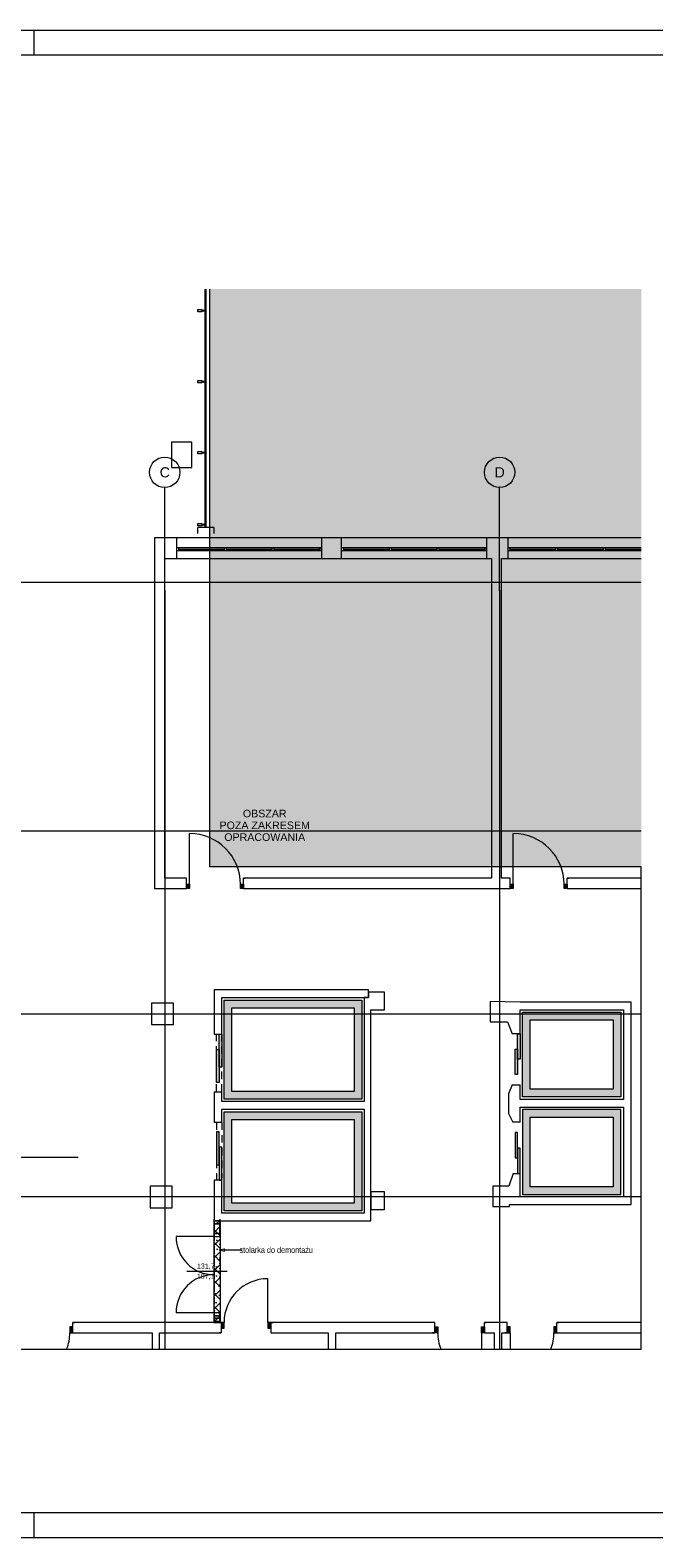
# Paper-space layout 'A-21 ROZBIÓRKI - PIĘTRO 3' of a CAD drawing. Header units: millimetres. Extents: x 0 to 540, y 0 to 297.
# Tile 3 of 7: x 179 to 302, y 0 to 297. Entities that reach past the tile are written whole.
import ezdxf
from ezdxf.xclip import XClip

# ---------------------------------------------------------------- set-up
doc = ezdxf.new("R2010")
doc.units = ezdxf.units.MM
doc.header["$MEASUREMENT"] = 0
doc.header["$XCLIPFRAME"] = 0
for name, pattern in [('ACAD_ISO03W100', [300, 120, -180]), ('DASHDOTX2', [1000, 500, -250, 0, -250]), ('Przer. długie kreski', [2.5, 1.5, -1]), ('PRZERYWANA_DU_A', [550, 350.0000000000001, -199.9999999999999])]:
    doc.linetypes.add(name, pattern=pattern)
for name, color, linetype, lineweight in [('0_Nr_pióra__2', 8, 'Continuous', 13), ('A_linie przekroju_Nr_pióra__1', 7, 'Continuous', 20), ('A_podkład_Nr_pióra__2', 8, 'Continuous', 13), ('A_winda_Nr_pióra__1', 7, 'Continuous', 20), ('A_ściany_Nr_pióra__1', 7, 'Continuous', 20), ('Drzwi Archicad_Nr_pióra__1', 7, 'Continuous', 20), ('Znaczniki drzwi Archicada_Nr_pióra__3', 252, 'Continuous', 13)]:
    doc.layers.add(name, color=color, linetype=linetype, lineweight=lineweight)
for name, color, linetype, lineweight, true_color in [('A_Arkusz_Nr_pióra__255', 7, 'Continuous', 15, 0x242424), ('A_opis_Nr_pióra__255', 7, 'Continuous', 15, 0x242424), ('A_opis_Nr_pióra__7', 7, 'Continuous', 18, 0x171717), ('A_opis_Nr_pióra__8', 7, 'Continuous', 13, 0x4c4c4c), ('A_osie_Nr_pióra__16', 7, 'Continuous', 5, 0x0f0f0f), ('A_osie_Nr_pióra__76', 7, 'Continuous', 5, 0x2d2d2d), ('A_rozbiórki_Nr_pióra__10', 7, 'Continuous', 13, 0x4b4b4b), ('A_ściany_Nr_pióra__10', 7, 'Continuous', 13, 0x4b4b4b), ('A_ściany_Nr_pióra__19', 7, 'Continuous', 5, 0x191919), ('Okna Archicada_Nr_pióra__19', 7, 'Continuous', 5, 0x191919)]:
    doc.layers.add(name, color=color, linetype=linetype, lineweight=lineweight, true_color=true_color)
for name, color, linetype in [('A_podrys', 7, 'Continuous'), ('A_rozbiórki', 7, 'Continuous'), ('A_winda', 7, 'Continuous'), ('Drzwi Archicad', 7, 'Continuous')]:
    doc.layers.add(name, color=color, linetype=linetype)
doc.styles.add('STYL_AUTOMATYCZNY_1', font='arial.ttf')
doc.styles.add('STYL_AUTOMATYCZNY_2', font='ARIALN.TTF')

# ---------------------------------------------------------------- blocks, each defined once
blk = doc.blocks.new('Rysunek_1_1', base_point=(-1569.552862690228, -341.8857852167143))
at = {"linetype": 'Continuous', "lineweight": 0, "true_color": 0x484848}
blk.add_hatch(color=251, dxfattribs=at).paths.add_polyline_path([(299.6384721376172, 245.9990485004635), (214.6384751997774, 245.9990485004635), (214.6384751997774, 132.1890526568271), (299.6384721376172, 132.1890526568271)])
at = {"layer": 'A_rozbiórki', "linetype": 'Continuous', "lineweight": 0, "true_color": 0x4b4b4b}
h = blk.add_hatch(dxfattribs=at)
h.set_pattern_fill('facing_tile_0001', color=251, style=0, pattern_type=2)
h.set_pattern_definition([(45, (-1569.552862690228, -341.8857852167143), (-1.257235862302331, 1.257235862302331), []), (135, (-1569.552862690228, -341.8857852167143), (1.257235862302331, 1.257235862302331), []), (90, (-1570.81009855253, -340.628549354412), (-1.600200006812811, 0), [0, -1.066800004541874, 0, -1.600200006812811]), (155, (-1569.552862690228, -339.3713134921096), (0.6762737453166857, 1.450273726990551), [0, -0.7823200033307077, 0, -1.351280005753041])])
h.paths.add_polyline_path([(215.4692462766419, 62.43904888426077), (215.4692462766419, 42.43904888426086), (216.6582462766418, 42.43904888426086), (216.6582462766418, 62.43904888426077)])
at = {"layer": 'A_winda', "linetype": 'Continuous', "lineweight": 0, "true_color": 0xfdfdfd}
h = blk.add_hatch(color=7, dxfattribs=at)
h.paths.add_polyline_path([(217.4692462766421, 105.9390488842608), (217.4692462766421, 86.4390488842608), (244.5584712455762, 86.4390488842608), (244.5584712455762, 105.9390488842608)])
h.paths.add_polyline_path([(243.0584712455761, 104.4390488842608), (243.0584712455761, 87.93904888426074), (218.9692462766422, 87.93904888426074), (218.9692462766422, 104.4390488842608)], flags=0)
h = blk.add_hatch(color=7, dxfattribs=at)
h.paths.add_polyline_path([(276.2784712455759, 103.5390488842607), (276.2784712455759, 86.86454888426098), (295.6384712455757, 86.86454888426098), (295.6384712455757, 103.5390488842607)])
h.paths.add_polyline_path([(294.1384712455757, 102.0390488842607), (294.1384712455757, 88.36454888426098), (277.778471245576, 88.36454888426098), (277.778471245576, 102.0390488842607)], flags=0)
for points in [[(216.469246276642, 92.74904888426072), (216.9692462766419, 92.74904888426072), (216.9692462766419, 99.24904888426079), (216.469246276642, 99.24904888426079)], [(275.278471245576, 94.31767064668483), (275.7784712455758, 94.31767064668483), (275.7784712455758, 99.3176706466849), (275.278471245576, 99.3176706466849)], [(215.9692462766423, 89.6896115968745), (216.469246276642, 89.6896115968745), (216.469246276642, 96.18961159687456), (215.9692462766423, 96.18961159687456)], [(274.7784712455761, 91.25823335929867), (275.278471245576, 91.25823335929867), (275.278471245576, 96.25823335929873), (274.7784712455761, 96.25823335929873)], [(215.9692462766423, 80.00848617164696), (215.9692462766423, 73.50848617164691), (216.469246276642, 73.50848617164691), (216.469246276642, 80.00848617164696)], [(274.7784712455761, 79.82612477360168), (274.7784712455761, 74.82612477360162), (275.278471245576, 74.82612477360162), (275.278471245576, 79.82612477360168)], [(216.469246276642, 76.94904888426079), (216.469246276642, 70.44904888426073), (216.9692462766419, 70.44904888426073), (216.9692462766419, 76.94904888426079)], [(275.278471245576, 76.76668748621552), (275.278471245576, 71.76668748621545), (275.7784712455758, 71.76668748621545), (275.7784712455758, 76.76668748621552)]]:
    blk.add_hatch(color=7, dxfattribs=at).paths.add_polyline_path(points)
h = blk.add_hatch(color=7, dxfattribs=at)
h.paths.add_polyline_path([(217.4692462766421, 83.93904888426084), (217.4692462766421, 64.43904888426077), (244.5584712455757, 64.43904888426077), (244.5584712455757, 83.93904888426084)])
h.paths.add_polyline_path([(243.0584712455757, 82.43904888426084), (243.0584712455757, 65.93904888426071), (218.9692462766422, 65.93904888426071), (218.9692462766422, 82.43904888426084)], flags=0)
h = blk.add_hatch(color=7, dxfattribs=at)
h.paths.add_polyline_path([(295.6384712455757, 84.36454888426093), (276.2784712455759, 84.36454888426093), (276.2784712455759, 67.65704888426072), (295.6384712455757, 67.65704888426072)])
h.paths.add_polyline_path([(294.1384712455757, 82.86454888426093), (294.1384712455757, 69.15704888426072), (277.778471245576, 69.15704888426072), (277.778471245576, 82.86454888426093)], flags=0)
at = {"layer": 'Drzwi Archicad', "linetype": 'Continuous', "lineweight": 0, "true_color": 0xfdfdfd}
for points in [[(210.058539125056, 128.7390488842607), (210.058539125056, 127.9390488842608), (210.6585391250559, 127.9390488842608), (210.6585391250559, 128.7390488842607)], [(221.2585391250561, 127.9390488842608), (221.2585391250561, 128.7390488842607), (220.6585391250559, 128.7390488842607), (220.6585391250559, 127.9390488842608)], [(273.8442462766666, 128.7390488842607), (273.8442462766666, 127.9390488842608), (274.4442462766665, 127.9390488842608), (274.4442462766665, 128.7390488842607)], [(285.0442462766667, 127.9390488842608), (285.0442462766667, 128.7390488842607), (284.4442462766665, 128.7390488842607), (284.4442462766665, 127.9390488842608)], [(216.8442462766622, 41.28904888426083), (217.4442462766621, 41.28904888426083), (217.4442462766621, 42.43904888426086), (216.8442462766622, 42.43904888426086)], [(226.6442462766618, 42.43904888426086), (226.0442462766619, 42.43904888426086), (226.0442462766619, 41.28904888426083), (226.6442462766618, 41.28904888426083)], [(187.6442462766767, 41.55904888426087), (187.0442462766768, 41.55904888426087), (187.0442462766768, 40.40904888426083), (187.6442462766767, 40.40904888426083)], [(258.9442462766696, 41.55904888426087), (258.9442462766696, 40.40904888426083), (259.5442462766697, 40.40904888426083), (259.5442462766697, 41.55904888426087)], [(268.7442462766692, 40.40904888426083), (268.7442462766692, 41.55904888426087), (268.1442462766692, 41.55904888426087), (268.1442462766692, 40.40904888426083)], [(273.2442462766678, 40.40904888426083), (273.8442462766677, 40.40904888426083), (273.8442462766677, 41.55904888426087), (273.2442462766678, 41.55904888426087)], [(283.0442462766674, 41.55904888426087), (282.4442462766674, 41.55904888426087), (282.4442462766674, 40.40904888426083), (283.0442462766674, 40.40904888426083)]]:
    blk.add_hatch(color=7, dxfattribs=at).paths.add_polyline_path(points)
at = {"layer": '0_Nr_pióra__2', "color": 8, "linetype": 'PRZERYWANA_DU_A', "lineweight": 13, "flags": 128}
for points in [[(299.6384712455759, 132.1890488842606), (214.638471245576, 132.1890488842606), (214.638471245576, 245.9990488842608)], [(299.6384712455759, 37.18904888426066), (299.6384712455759, 132.1890488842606)], [(172.5732610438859, 37.18904888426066), (207.5732610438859, 37.18904888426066)], [(207.5732610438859, 37.18904888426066), (299.6384712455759, 37.18904888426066)]]:
    blk.add_lwpolyline(points, dxfattribs=at)
at = {"layer": 'A_linie przekroju_Nr_pióra__1', "color": 7, "linetype": 'ACAD_ISO03W100', "lineweight": 20}
blk.add_line((68.67224433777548, 75.0217505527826), (299.6384726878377, 75.0217505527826), dxfattribs=at)
at = {"layer": 'A_opis_Nr_pióra__255', "color": 250, "linetype": 'Continuous', "lineweight": 15, "true_color": 0x242424}
for p, q in [((216.5153152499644, 56.7088178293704), (217.4483299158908, 56.95881697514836)), ((216.5153152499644, 56.7088178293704), (217.4483299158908, 56.45881495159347)), ((217.4483299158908, 56.95881697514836), (217.4483299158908, 56.45881495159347)), ((217.4483299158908, 56.7088178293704), (220.5817908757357, 56.7088178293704)), ((220.5817908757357, 56.7088178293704), (220.9490456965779, 56.7088178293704))]:
    blk.add_line(p, q, dxfattribs=at)
at = {"layer": 'A_osie_Nr_pióra__16', "color": 250, "linetype": 'DASHDOTX2', "lineweight": 5, "true_color": 0x0f0f0f}
for p, q in [((205.7442462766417, 186.6470252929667), (205.7442475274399, 206.8981072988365)), ((271.7442462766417, 186.6470252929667), (271.7442459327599, 206.8981072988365)), ((299.6384703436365, 188.1890502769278), (75.43957880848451, 188.1890502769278)), ((205.7442479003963, 186.6470234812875), (205.7442479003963, 37.18904952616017)), ((271.7442475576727, 186.6470234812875), (271.7442475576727, 37.18904952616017)), ((299.6384683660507, 139.1890521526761), (75.43957746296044, 139.1890521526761)), ((299.6384703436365, 103.189046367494), (75.43957880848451, 103.189046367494)), ((299.6384703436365, 67.1890524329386), (75.43957880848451, 67.1890524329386))]:
    blk.add_line(p, q, dxfattribs=at)
for p in [(205.7442462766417, 186.6470252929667), (205.7442462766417, 186.6470252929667), (271.7442462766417, 186.6470252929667), (271.7442462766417, 186.6470252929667)]:
    blk.add_point(p, dxfattribs=at)
at = {"layer": 'A_osie_Nr_pióra__76', "color": 250, "linetype": 'Continuous', "lineweight": 5, "true_color": 0x2d2d2d}
for centre in [(205.7442462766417, 209.8981057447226), (271.7442462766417, 209.8981057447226)]:
    blk.add_circle(centre, 3, dxfattribs=at)
at = {"layer": 'A_podkład_Nr_pióra__2', "color": 8, "linetype": 'Continuous', "lineweight": 13}
for p, q in [((213.6792087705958, 245.9990477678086), (213.6792087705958, 199.0174914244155)), ((213.933749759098, 199.0174914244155), (213.933749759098, 245.9990477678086)), ((212.2398290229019, 241.4792648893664), (212.2398290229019, 241.9933290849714)), ((212.2398290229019, 241.9933290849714), (213.0623317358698, 241.9933290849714)), ((213.0623317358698, 241.4792648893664), (212.2398290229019, 241.4792648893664)), ((213.0623317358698, 241.9933290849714), (213.0623317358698, 241.4792648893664)), ((213.0623317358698, 241.8391079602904), (213.6792087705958, 241.8391079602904)), ((213.6792087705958, 241.6334822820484), (213.0623317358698, 241.6334822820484)), ((213.8848344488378, 241.9933290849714), (213.6792087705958, 241.9933290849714)), ((213.6792087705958, 241.4792648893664), (213.8848344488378, 241.4792648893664)), ((213.8848344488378, 241.4792648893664), (213.8848344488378, 241.9933290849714)), ((212.2398290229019, 227.4966926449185), (212.2398290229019, 228.0107605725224)), ((212.2398290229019, 228.0107605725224), (213.0623317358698, 228.0107605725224)), ((213.0623317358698, 227.4966926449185), (212.2398290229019, 227.4966926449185)), ((213.0623317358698, 228.0107605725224), (213.0623317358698, 227.4966926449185)), ((213.0623317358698, 227.8565394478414), (213.6792087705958, 227.8565394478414)), ((213.6792087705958, 227.6509137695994), (213.0623317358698, 227.6509137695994)), ((213.8848344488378, 228.0107605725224), (213.6792087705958, 228.0107605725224)), ((213.6792087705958, 227.4966926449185), (213.8848344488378, 227.4966926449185)), ((213.8848344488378, 227.4966926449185), (213.8848344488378, 228.0107605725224)), ((211.0837490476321, 215.8674890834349), (207.0837477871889, 215.8674890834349)), ((207.0837477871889, 215.8674890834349), (207.0837477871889, 210.8674912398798)), ((211.0837490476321, 210.8674912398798), (211.0837490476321, 215.8674890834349)), ((212.2398290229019, 213.5141241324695), (212.2398290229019, 214.0281883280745)), ((212.2398290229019, 214.0281883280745), (213.0623317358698, 214.0281883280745)), ((213.0623317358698, 214.0281883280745), (213.0623317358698, 213.5141241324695)), ((213.0623317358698, 213.8739709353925), (213.6792087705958, 213.8739709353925)), ((213.8848344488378, 214.0281883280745), (213.6792087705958, 214.0281883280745)), ((213.8848344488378, 213.5141241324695), (213.8848344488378, 214.0281883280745)), ((213.0623317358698, 213.5141241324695), (212.2398290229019, 213.5141241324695)), ((213.6792087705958, 213.6683452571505), (213.0623317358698, 213.6683452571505)), ((213.6792087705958, 213.5141241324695), (213.8848344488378, 213.5141241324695)), ((207.0837477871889, 210.8674912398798), (211.0837490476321, 210.8674912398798)), ((212.2398290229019, 199.3259299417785), (212.2398290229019, 199.8399941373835)), ((212.2398290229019, 199.8399941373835), (213.0623317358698, 199.8399941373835)), ((213.0623317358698, 199.3259299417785), (212.2398290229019, 199.3259299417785)), ((212.2837471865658, 197.817489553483), (212.2837471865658, 199.0174914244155)), ((215.4337483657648, 199.0174914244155), (212.2837471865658, 199.0174914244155)), ((213.0623317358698, 199.8399941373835), (213.0623317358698, 199.3259299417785)), ((213.0623317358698, 199.6857730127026), (213.6792087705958, 199.6857730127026)), ((213.6792087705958, 199.4801473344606), (213.0623317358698, 199.4801473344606)), ((213.8848344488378, 199.8399941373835), (213.6792087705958, 199.8399941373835)), ((213.6792087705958, 199.3259299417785), (213.8848344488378, 199.3259299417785)), ((213.8848344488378, 199.3259299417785), (213.8848344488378, 199.8399941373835)), ((215.4337483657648, 199.0174914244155), (215.4337483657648, 197.817489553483))]:
    blk.add_line(p, q, dxfattribs=at)
at = {"layer": 'A_rozbiórki_Nr_pióra__10', "color": 251, "linetype": 'ACAD_ISO03W100', "lineweight": 13, "true_color": 0x4b4b4b, "flags": 128}
blk.add_lwpolyline([(215.4692462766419, 62.43904888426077), (216.6582462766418, 62.43904888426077), (216.6582462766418, 42.43904888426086), (215.4692462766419, 42.43904888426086)], close=True, dxfattribs=at)
at = {"layer": 'A_winda_Nr_pióra__1', "color": 7, "linetype": 'Przer. długie kreski', "lineweight": 20}
for p, q in [((215.9692454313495, 87.84904999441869), (215.9692454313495, 99.24904910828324)), ((216.9692457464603, 87.84904999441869), (216.9692457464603, 98.8490497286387)), ((215.9692454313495, 81.84904810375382), (215.9692454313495, 70.44904898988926)), ((216.9692457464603, 81.84904810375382), (216.9692457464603, 70.8490483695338))]:
    blk.add_line(p, q, dxfattribs=at)
at = {"layer": 'A_winda_Nr_pióra__1', "color": 7, "linetype": 'PRZERYWANA_DU_A', "lineweight": 20, "flags": 128}
for points in [[(217.4692462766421, 105.9390488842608), (244.5584712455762, 105.9390488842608), (244.5584712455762, 86.4390488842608), (217.4692462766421, 86.4390488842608)], [(243.0584712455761, 104.4390488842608), (243.0584712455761, 87.93904888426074), (218.9692462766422, 87.93904888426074), (218.9692462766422, 104.4390488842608)], [(276.2784712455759, 103.5390488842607), (295.6384712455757, 103.5390488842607), (295.6384712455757, 86.86454888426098), (276.2784712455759, 86.86454888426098)], [(294.1384712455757, 102.0390488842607), (294.1384712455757, 88.36454888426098), (277.778471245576, 88.36454888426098), (277.778471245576, 102.0390488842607)], [(217.4692462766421, 83.93904888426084), (244.5584712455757, 83.93904888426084), (244.5584712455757, 64.43904888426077), (217.4692462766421, 64.43904888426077)], [(295.6384712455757, 84.36454888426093), (276.2784712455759, 84.36454888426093), (276.2784712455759, 67.65704888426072), (295.6384712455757, 67.65704888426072)], [(243.0584712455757, 82.43904888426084), (243.0584712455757, 65.93904888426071), (218.9692462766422, 65.93904888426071), (218.9692462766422, 82.43904888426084)], [(294.1384712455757, 82.86454888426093), (294.1384712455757, 69.15704888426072), (277.778471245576, 69.15704888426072), (277.778471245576, 82.86454888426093)]]:
    blk.add_lwpolyline(points, close=True, dxfattribs=at)
at = {"layer": 'A_winda_Nr_pióra__1', "color": 7, "linetype": 'Continuous', "lineweight": 20, "flags": 128}
for points in [[(216.469246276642, 92.74904888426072), (216.469246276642, 99.24904888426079), (216.9692462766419, 99.24904888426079), (216.9692462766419, 92.74904888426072)], [(275.278471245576, 94.31767064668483), (275.278471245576, 99.3176706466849), (275.7784712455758, 99.3176706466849), (275.7784712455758, 94.31767064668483)], [(215.9692462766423, 89.6896115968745), (215.9692462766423, 96.18961159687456), (216.469246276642, 96.18961159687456), (216.469246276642, 89.6896115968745)], [(274.7784712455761, 91.25823335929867), (274.7784712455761, 96.25823335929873), (275.278471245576, 96.25823335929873), (275.278471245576, 91.25823335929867)], [(215.9692462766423, 80.00848617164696), (215.9692462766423, 73.50848617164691), (216.469246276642, 73.50848617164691), (216.469246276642, 80.00848617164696)], [(274.7784712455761, 79.82612477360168), (274.7784712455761, 74.82612477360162), (275.278471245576, 74.82612477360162), (275.278471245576, 79.82612477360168)], [(216.469246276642, 76.94904888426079), (216.469246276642, 70.44904888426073), (216.9692462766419, 70.44904888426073), (216.9692462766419, 76.94904888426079)], [(275.278471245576, 76.76668748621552), (275.278471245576, 71.76668748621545), (275.7784712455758, 71.76668748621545), (275.7784712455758, 76.76668748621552)]]:
    blk.add_lwpolyline(points, close=True, dxfattribs=at)
at = {"layer": 'A_ściany_Nr_pióra__1', "color": 7, "linetype": 'Continuous', "lineweight": 20}
for p, q in [((208.0442448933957, 196.9990472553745), (208.0442448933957, 192.9490484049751)), ((236.6442471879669, 196.9990472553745), (236.6442471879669, 192.9490484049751)), ((240.5442458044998, 196.9990472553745), (240.5442458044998, 192.9490484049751)), ((269.144248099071, 196.9990472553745), (269.144248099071, 192.9490484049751)), ((273.3442471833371, 196.9990472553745), (273.3442471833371, 192.9490484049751)), ((210.0585390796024, 129.9690507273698), (209.6885375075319, 129.9690507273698)), ((210.0585390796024, 128.7390473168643), (210.0585390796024, 129.9690507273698)), ((210.0585390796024, 127.9390485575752), (210.0585390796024, 128.7390473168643)), ((221.2585403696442, 129.9690507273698), (221.6285382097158, 129.9690507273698)), ((221.2585403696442, 128.7390473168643), (221.2585403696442, 129.9690507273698)), ((221.2585403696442, 127.9390485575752), (221.2585403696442, 128.7390473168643)), ((273.8442454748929, 129.9690507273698), (273.4742476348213, 129.9690507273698)), ((273.8442454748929, 128.7390473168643), (273.8442454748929, 129.9690507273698)), ((273.8442454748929, 127.9390485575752), (273.8442454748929, 128.7390473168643)), ((285.0442467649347, 129.9690507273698), (285.4142446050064, 129.9690507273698)), ((285.0442467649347, 128.7390473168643), (285.0442467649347, 129.9690507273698)), ((285.0442467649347, 127.9390485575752), (285.0442467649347, 128.7390473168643)), ((215.4692471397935, 99.24904910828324), (216.9692457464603, 99.24904910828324)), ((275.7784696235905, 99.31766937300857), (274.1884701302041, 99.31766937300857)), ((274.2084699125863, 89.23767082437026), (275.7784696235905, 89.23767082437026)), ((215.4692471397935, 87.84904999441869), (216.9692457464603, 87.84904999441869)), ((216.9692457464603, 81.84904810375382), (215.4692471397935, 81.84904810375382)), ((275.7784733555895, 81.85668750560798), (274.3594479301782, 81.85668750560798)), ((274.3994474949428, 71.76668719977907), (275.7784733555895, 71.76668719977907)), ((216.9692457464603, 70.44904898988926), (215.4692471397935, 70.44904898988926)), ((215.4692471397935, 62.43904844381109), (215.4692471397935, 62.80905001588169)), ((215.4692471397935, 62.43904844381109), (216.6192476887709, 62.43904844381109)), ((216.6192476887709, 62.43904844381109), (216.6582470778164, 62.43904844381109)), ((216.6582470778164, 62.43904844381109), (216.6582470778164, 62.80905001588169)), ((187.6442466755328, 42.43904960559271), (188.0142445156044, 42.43904960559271)), ((187.6442466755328, 41.55904798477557), (187.6442466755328, 42.43904960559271)), ((215.4692471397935, 42.65904721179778), (215.4692471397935, 42.28904937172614)), ((215.4692471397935, 42.65904721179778), (216.6192476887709, 42.65904721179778)), ((216.8442461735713, 42.43904960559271), (216.3742456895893, 42.43904960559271)), ((216.6192476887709, 42.65904721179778), (216.6582470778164, 42.65904721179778)), ((216.6582470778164, 42.65904721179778), (216.6582470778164, 42.28904937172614)), ((216.8442461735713, 42.43904960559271), (216.8442461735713, 41.28904905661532)), ((226.6442477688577, 42.43904960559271), (227.1142445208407, 42.43904960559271)), ((226.6442477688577, 42.43904960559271), (226.6442477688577, 41.28904905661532)), ((258.94424712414, 42.43904960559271), (258.5742455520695, 42.43904960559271)), ((258.94424712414, 41.55904798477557), (258.94424712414, 42.43904960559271)), ((268.7442449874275, 42.43904960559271), (269.1142465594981, 42.43904960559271)), ((268.7442449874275, 41.55904798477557), (268.7442449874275, 42.43904960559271)), ((273.2442445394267, 42.43904960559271), (272.8742466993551, 42.43904960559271)), ((273.2442445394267, 41.55904798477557), (273.2442445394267, 42.43904960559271)), ((283.0442461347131, 42.43904960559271), (283.4142477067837, 42.43904960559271)), ((283.0442461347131, 41.55904798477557), (283.0442461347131, 42.43904960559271)), ((187.6442466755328, 40.40904743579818), (187.6442466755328, 41.55904798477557)), ((187.6442466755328, 40.40904743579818), (188.1142471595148, 40.40904743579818)), ((216.8442461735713, 40.40904743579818), (216.4742446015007, 40.40904743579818)), ((216.8442461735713, 41.28904905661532), (216.8442461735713, 40.40904743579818)), ((226.6442477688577, 41.28904905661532), (226.6442477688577, 40.40904743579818)), ((226.6442477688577, 40.40904743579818), (227.0142456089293, 40.40904743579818)), ((258.94424712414, 40.40904743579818), (258.4742466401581, 40.40904743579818)), ((258.94424712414, 40.40904743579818), (258.94424712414, 41.55904798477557)), ((268.7442449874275, 40.40904743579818), (268.7442449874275, 41.55904798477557)), ((268.7442449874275, 40.40904743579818), (269.2142454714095, 40.40904743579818)), ((273.2442445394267, 40.40904743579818), (272.7742477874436, 40.40904743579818)), ((273.2442445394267, 40.40904743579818), (273.2442445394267, 41.55904798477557)), ((283.0442461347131, 40.40904743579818), (283.0442461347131, 41.55904798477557)), ((283.0442461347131, 40.40904743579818), (283.514246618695, 40.40904743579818))]:
    blk.add_line(p, q, dxfattribs=at)
at = {"layer": 'A_ściany_Nr_pióra__1', "color": 7, "linetype": 'Continuous', "lineweight": 20, "flags": 128}
for points in [[(203.7442462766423, 196.9990488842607), (203.7442462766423, 127.9390488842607)], [(208.0442462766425, 196.9990488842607), (203.7442462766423, 196.9990488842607)], [(240.5442462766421, 196.9990488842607), (236.6442462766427, 196.9990488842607)], [(273.3442462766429, 196.9990488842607), (269.1442462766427, 196.9990488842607)], [(205.7392462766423, 129.9690488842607), (205.7392462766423, 192.9490488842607)], [(205.7392462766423, 192.9490488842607), (208.0442462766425, 192.9490488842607)], [(236.6442462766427, 192.9490488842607), (240.5442462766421, 192.9490488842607)], [(269.1442462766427, 192.9490488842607), (270.1442462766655, 192.9490488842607)], [(270.1442462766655, 192.9490488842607), (270.1442462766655, 129.9690488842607)], [(272.1392462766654, 192.9490488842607), (273.3442462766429, 192.9490488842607)], [(272.1392462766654, 129.9690488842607), (272.1392462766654, 192.9490488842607)], [(203.7442462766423, 127.9390488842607), (210.0585396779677, 127.9390488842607)], [(210.0585389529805, 129.9690488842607), (205.7392462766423, 129.9690488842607)], [(270.1442462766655, 129.9690488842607), (221.2585385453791, 129.9690488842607)], [(221.258538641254, 127.9390488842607), (273.8442458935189, 127.9390488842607)], [(273.8442463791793, 129.9690488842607), (272.1392462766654, 129.9690488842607)], [(299.6384712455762, 129.9690488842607), (285.0442459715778, 129.9690488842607)], [(285.0442466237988, 127.9390488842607), (299.6384712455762, 127.9390488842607)], [(215.4692462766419, 107.9390488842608), (215.4692462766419, 99.24904911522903)], [(245.928471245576, 107.9390488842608), (215.4692462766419, 107.9390488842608)], [(249.0684712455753, 107.4890488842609), (245.9245553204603, 107.4890488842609)], [(245.9245553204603, 107.4890488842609), (245.9245553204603, 106.4390488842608)], [(245.928471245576, 106.4390488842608), (245.928471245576, 107.9390488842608)], [(249.0684712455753, 103.989048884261), (249.0684712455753, 107.4890488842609)], [(203.1242462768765, 105.3490488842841), (203.1242462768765, 101.0990488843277)], [(207.4442462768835, 105.3490488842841), (203.1242462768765, 105.3490488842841)], [(207.4442462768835, 101.0990488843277), (207.4442462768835, 105.3490488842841)], [(216.9692462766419, 99.24904883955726), (216.9692462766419, 106.4390488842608)], [(216.9692462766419, 106.4390488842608), (245.928471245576, 106.4390488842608)], [(245.9245553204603, 106.4390488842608), (245.0484712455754, 106.4390488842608)], [(245.0484712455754, 106.4390488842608), (245.0484712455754, 103.989048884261)], [(245.0484712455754, 103.989048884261), (245.0684712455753, 103.989048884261)], [(245.0684712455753, 103.989048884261), (245.0684712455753, 85.9390488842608)], [(246.3684712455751, 62.43904888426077), (246.3684712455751, 103.989048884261)], [(246.3684712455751, 103.989048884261), (249.0684712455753, 103.989048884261)], [(275.7784712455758, 105.5390488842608), (269.8784712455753, 105.6790488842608)], [(269.8784712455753, 105.6790488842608), (269.8784712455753, 101.6390486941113)], [(297.6384712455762, 105.5390488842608), (275.7784712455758, 105.5390488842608)], [(275.7784712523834, 104.0390488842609), (296.1384712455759, 104.0390488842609)], [(275.7784712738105, 99.31767070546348), (275.7784712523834, 104.0390488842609)], [(296.1384712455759, 104.0390488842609), (296.1384712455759, 86.36454888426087)], [(297.6384712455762, 104.0390488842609), (297.6384712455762, 105.5390488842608)], [(297.6384712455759, 65.65704888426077), (297.6384712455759, 104.0390488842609)], [(203.1242462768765, 101.0990488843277), (207.4442462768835, 101.0990488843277)], [(269.8784712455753, 101.6390486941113), (273.278471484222, 101.6390486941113)], [(273.278471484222, 101.6390486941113), (274.1884710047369, 99.31767086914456)], [(274.208471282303, 89.23767059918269), (273.4680579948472, 87.46617755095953)], [(275.7784713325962, 86.36454888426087), (275.778471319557, 89.23767003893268)], [(215.4692462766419, 87.84904909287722), (215.4692462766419, 81.84904915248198)], [(216.9692462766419, 85.9390488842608), (216.9692462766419, 87.84904865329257)], [(273.4680579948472, 87.46617755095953), (273.4680579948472, 83.56617707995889)], [(296.1384712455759, 86.36454888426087), (275.7784713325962, 86.36454888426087)], [(245.0684712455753, 85.9390488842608), (216.9692462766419, 85.9390488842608)], [(216.9692462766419, 81.84904898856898), (216.9692462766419, 84.43904888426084)], [(216.9692462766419, 84.43904888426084), (245.0684712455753, 84.43904888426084)], [(245.0684712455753, 84.43904888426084), (245.0684712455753, 63.93904888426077)], [(273.4680579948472, 83.56617707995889), (274.3594471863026, 81.85668748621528)], [(275.7784713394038, 84.86454888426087), (296.1384712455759, 84.86454888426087)], [(275.7784713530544, 81.8566872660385), (275.7784713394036, 84.86454888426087)], [(296.1384712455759, 84.86454888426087), (296.1384712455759, 67.15704888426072)], [(274.399447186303, 71.76668748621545), (273.5668503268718, 69.28511478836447)], [(275.7784714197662, 67.15704888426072), (275.778471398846, 71.76668769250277)], [(202.8642462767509, 69.30904888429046), (202.8642462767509, 65.00904888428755)], [(207.2142462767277, 69.30904888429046), (202.8642462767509, 69.30904888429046)], [(207.2142462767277, 65.00904888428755), (207.2142462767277, 69.30904888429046)], [(215.4692462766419, 70.44904913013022), (215.4692462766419, 62.43904888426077)], [(216.9692462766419, 63.93904888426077), (216.9692462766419, 70.44904880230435)], [(273.5668503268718, 69.28511478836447), (270.4284712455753, 69.28511478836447)], [(270.4284712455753, 69.28511478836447), (270.4284712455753, 65.28511478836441)], [(249.0684712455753, 68.15904888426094), (246.3684712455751, 68.15904888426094)], [(246.3684712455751, 68.15904888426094), (246.3684712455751, 64.659048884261)], [(249.0684712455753, 64.659048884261), (249.0684712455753, 68.15904888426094)], [(273.6673858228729, 65.28511478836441), (273.6673858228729, 65.65704885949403)], [(273.6673858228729, 65.65704885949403), (275.7784714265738, 65.65704885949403)], [(296.1384712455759, 67.15704888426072), (275.7784714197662, 67.15704888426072)], [(275.7784714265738, 65.65704888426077), (297.6384712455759, 65.65704888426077)], [(202.8642462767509, 65.00904888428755), (207.2142462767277, 65.00904888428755)], [(216.6582462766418, 62.43904888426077), (246.3684712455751, 62.43904888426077)], [(245.0684712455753, 63.93904888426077), (216.9692462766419, 63.93904888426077)], [(246.3684712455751, 64.659048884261), (249.0684712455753, 64.659048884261)], [(270.4284712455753, 65.28511478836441), (273.6673858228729, 65.28511478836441)], [(216.8442462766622, 42.43904888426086), (187.6442462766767, 42.43904888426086)], [(215.4692462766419, 42.65904894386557), (215.4692462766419, 42.43904888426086)], [(215.4692462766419, 42.43904888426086), (216.6582462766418, 42.43904888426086)], [(216.6582462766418, 42.43904888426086), (216.6582462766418, 42.65904894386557)], [(258.9442462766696, 42.43904888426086), (226.6442462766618, 42.43904888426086)], [(273.2442462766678, 42.43904888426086), (268.7442462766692, 42.43904888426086)], [(299.6384712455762, 42.43904888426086), (283.0442462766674, 42.43904888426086)], [(187.6442462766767, 40.40904888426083), (203.2442462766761, 40.40904888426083)], [(203.2442462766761, 40.40904888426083), (203.2442462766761, 37.18904888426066)], [(204.7442462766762, 40.40904888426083), (216.8442462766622, 40.40904888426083)], [(204.7442462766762, 37.18904888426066), (204.7442462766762, 40.40904888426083)], [(226.6442462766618, 40.40904888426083), (237.9442462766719, 40.40904888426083)], [(237.9442462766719, 40.40904888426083), (237.9442462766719, 37.18904888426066)], [(239.4442462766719, 40.40904888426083), (258.9442462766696, 40.40904888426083)], [(239.4442462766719, 37.18904888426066), (239.4442462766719, 40.40904888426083)], [(268.7442462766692, 40.40904888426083), (270.6515657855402, 40.40904888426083)], [(270.6515657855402, 40.40904888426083), (270.6515657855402, 37.18904888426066)], [(272.1515657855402, 40.40904888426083), (273.2442462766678, 40.40904888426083)], [(272.1515657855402, 37.18904888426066), (272.1515657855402, 40.40904888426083)], [(283.0442462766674, 40.40904888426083), (299.6384712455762, 40.40904888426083)]]:
    blk.add_lwpolyline(points, dxfattribs=at)
at = {"layer": 'A_ściany_Nr_pióra__10', "color": 251, "linetype": 'Przer. długie kreski', "lineweight": 13, "true_color": 0x4b4b4b}
for p, q in [((215.4692471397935, 62.43904844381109), (215.4692471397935, 42.43904960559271)), ((216.6582470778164, 62.43904844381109), (216.6582470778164, 42.43904960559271))]:
    blk.add_line(p, q, dxfattribs=at)
at = {"layer": 'A_ściany_Nr_pióra__19', "color": 250, "linetype": 'Continuous', "lineweight": 5, "true_color": 0x191919}
for p, q in [((236.6442471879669, 196.9990472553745), (208.0442448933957, 196.9990472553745)), ((269.144248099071, 196.9990472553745), (240.5442458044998, 196.9990472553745)), ((299.6384707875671, 196.9990489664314), (273.3442470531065, 196.9990489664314)), ((208.0442448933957, 192.9490484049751), (236.6442471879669, 192.9490484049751)), ((240.5442458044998, 192.9490484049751), (269.144248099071, 192.9490484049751)), ((273.3442470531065, 192.9490506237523), (299.6384707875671, 192.9490506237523))]:
    blk.add_line(p, q, dxfattribs=at)
at = {"layer": 'Drzwi Archicad_Nr_pióra__1', "color": 7, "linetype": 'Continuous', "lineweight": 20}
for p, q in [((210.6585400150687, 128.7390473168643), (210.6585400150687, 138.7390504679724)), ((274.4442464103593, 128.7390473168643), (274.4442464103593, 138.7390504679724)), ((210.0585390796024, 129.9690507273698), (209.6885375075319, 129.9690507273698)), ((210.0585390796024, 129.9690507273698), (209.6885375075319, 129.9690507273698)), ((210.0585390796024, 128.7390473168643), (210.0585390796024, 129.9690507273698)), ((210.0585390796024, 128.7390473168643), (210.0585390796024, 129.9690507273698)), ((210.0585390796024, 128.7390473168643), (210.6585400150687, 128.7390473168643)), ((210.0585390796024, 127.9390485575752), (210.0585390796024, 128.7390473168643)), ((210.0585390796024, 127.9390485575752), (210.0585390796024, 128.7390473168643)), ((210.0585390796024, 127.9390485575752), (210.0585390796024, 128.7390473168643)), ((210.6585400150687, 127.9390485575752), (210.0585390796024, 127.9390485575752)), ((210.6585400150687, 128.7390473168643), (210.6585400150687, 127.9390485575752)), ((220.6585394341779, 127.9390485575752), (220.6585394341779, 128.7390473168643)), ((220.6585394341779, 128.7390473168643), (221.2585403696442, 128.7390473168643)), ((221.2585403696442, 127.9390485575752), (220.6585394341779, 127.9390485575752)), ((221.2585403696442, 128.7390473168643), (221.2585403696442, 129.9690507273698)), ((221.2585403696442, 128.7390473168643), (221.2585403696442, 129.9690507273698)), ((221.2585403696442, 129.9690507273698), (221.6285382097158, 129.9690507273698)), ((221.2585403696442, 129.9690507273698), (221.6285382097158, 129.9690507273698)), ((221.2585403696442, 128.7390473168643), (221.2585403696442, 127.9390485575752)), ((221.2585403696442, 127.9390485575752), (221.2585403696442, 128.7390473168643)), ((221.2585403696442, 127.9390485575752), (221.2585403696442, 128.7390473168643)), ((273.8442454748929, 129.9690507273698), (273.4742476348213, 129.9690507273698)), ((273.8442454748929, 129.9690507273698), (273.4742476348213, 129.9690507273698)), ((273.8442454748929, 128.7390473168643), (273.8442454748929, 129.9690507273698)), ((273.8442454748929, 128.7390473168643), (273.8442454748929, 129.9690507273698)), ((273.8442454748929, 128.7390473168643), (274.4442464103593, 128.7390473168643)), ((273.8442454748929, 127.9390485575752), (273.8442454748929, 128.7390473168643)), ((273.8442454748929, 127.9390485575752), (273.8442454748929, 128.7390473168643)), ((273.8442454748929, 127.9390485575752), (273.8442454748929, 128.7390473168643)), ((274.4442464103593, 127.9390485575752), (273.8442454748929, 127.9390485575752)), ((274.4442464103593, 128.7390473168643), (274.4442464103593, 127.9390485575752)), ((284.4442458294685, 127.9390485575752), (284.4442458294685, 128.7390473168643)), ((284.4442458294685, 128.7390473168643), (285.0442467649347, 128.7390473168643)), ((285.0442467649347, 127.9390485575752), (284.4442458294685, 127.9390485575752)), ((285.0442467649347, 128.7390473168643), (285.0442467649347, 129.9690507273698)), ((285.0442467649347, 128.7390473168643), (285.0442467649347, 129.9690507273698)), ((285.0442467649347, 129.9690507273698), (285.4142446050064, 129.9690507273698)), ((285.0442467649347, 129.9690507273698), (285.4142446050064, 129.9690507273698)), ((285.0442467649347, 128.7390473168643), (285.0442467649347, 127.9390485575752)), ((285.0442467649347, 127.9390485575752), (285.0442467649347, 128.7390473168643)), ((285.0442467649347, 127.9390485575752), (285.0442467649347, 128.7390473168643)), ((215.4692471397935, 99.24904910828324), (216.9692457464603, 99.24904910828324)), ((275.7784696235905, 99.31766937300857), (274.1884701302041, 99.31766937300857)), ((274.2084699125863, 89.23767082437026), (275.7784696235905, 89.23767082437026)), ((215.4692471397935, 87.84904999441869), (216.9692457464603, 87.84904999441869)), ((216.9692457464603, 81.84904810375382), (215.4692471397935, 81.84904810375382)), ((275.7784733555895, 81.85668750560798), (274.3594479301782, 81.85668750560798)), ((274.3994474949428, 71.76668719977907), (275.7784733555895, 71.76668719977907)), ((216.9692457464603, 70.44904898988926), (215.4692471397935, 70.44904898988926)), ((215.4692471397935, 62.43904844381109), (215.4692471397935, 62.80905001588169)), ((215.4692471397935, 62.43904844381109), (215.4692471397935, 62.80905001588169)), ((215.4692471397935, 62.43904844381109), (215.4692471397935, 61.83904750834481)), ((216.6192476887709, 62.43904844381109), (215.4692471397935, 62.43904844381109)), ((215.4692471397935, 62.43904844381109), (216.6192476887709, 62.43904844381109)), ((215.4692471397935, 62.43904844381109), (216.6192476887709, 62.43904844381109)), ((216.6192476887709, 61.83904750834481), (216.6192476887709, 62.43904844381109)), ((216.6192476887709, 62.43904844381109), (216.6582470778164, 62.43904844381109)), ((216.6192476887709, 62.43904844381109), (216.6582470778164, 62.43904844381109)), ((216.6582470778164, 62.43904844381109), (216.6582470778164, 62.80905001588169)), ((216.6582470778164, 62.43904844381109), (216.6582470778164, 62.80905001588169)), ((215.4692471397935, 61.83904750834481), (216.6192476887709, 61.83904750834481)), ((215.4692471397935, 61.83904750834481), (215.4692471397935, 59.93254837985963)), ((216.6192476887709, 61.83904750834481), (215.4692471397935, 61.83904750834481)), ((215.4692471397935, 59.93254837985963), (215.4692471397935, 59.3325511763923)), ((216.6192476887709, 59.93254837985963), (215.4692471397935, 59.93254837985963)), ((215.4692471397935, 59.93254837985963), (216.6192476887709, 59.93254837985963)), ((216.6192476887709, 59.93254837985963), (216.6192476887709, 61.83904750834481)), ((216.6192476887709, 59.3325511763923), (216.6192476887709, 59.93254837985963)), ((215.4692471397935, 59.3325511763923), (207.9692466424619, 59.3325511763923)), ((215.4692471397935, 59.3325511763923), (216.6192476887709, 59.3325511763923)), ((226.0442468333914, 42.43904960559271), (226.0442468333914, 51.03904932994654)), ((187.6442466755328, 41.55904798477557), (187.6442466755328, 42.43904960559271)), ((187.6442466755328, 41.55904798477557), (187.6442466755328, 42.43904960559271)), ((187.6442466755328, 42.43904960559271), (188.0142445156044, 42.43904960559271)), ((187.6442466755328, 42.43904960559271), (188.0142445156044, 42.43904960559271)), ((215.4692471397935, 44.33255018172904), (207.9692466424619, 44.33255018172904)), ((216.6192476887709, 44.33255018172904), (215.4692471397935, 44.33255018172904)), ((215.4692471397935, 44.33255018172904), (215.4692471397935, 43.73254924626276)), ((215.4692471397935, 43.73254924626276), (216.6192476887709, 43.73254924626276)), ((216.6192476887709, 43.73254924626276), (215.4692471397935, 43.73254924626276)), ((215.4692471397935, 43.73254924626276), (215.4692471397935, 43.25904814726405)), ((216.6192476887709, 43.25904814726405), (215.4692471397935, 43.25904814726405)), ((215.4692471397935, 43.25904814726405), (215.4692471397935, 42.65904721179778)), ((215.4692471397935, 43.25904814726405), (216.6192476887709, 43.25904814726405)), ((215.4692471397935, 42.65904721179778), (216.6192476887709, 42.65904721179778)), ((215.4692471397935, 42.65904721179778), (216.6192476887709, 42.65904721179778)), ((215.4692471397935, 42.65904721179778), (216.6192476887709, 42.65904721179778)), ((215.4692471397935, 42.65904721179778), (215.4692471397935, 42.28904937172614)), ((215.4692471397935, 42.65904721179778), (215.4692471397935, 42.28904937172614)), ((216.8442461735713, 42.43904960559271), (216.3742456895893, 42.43904960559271)), ((216.8442461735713, 42.43904960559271), (216.3742456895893, 42.43904960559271)), ((216.6192476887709, 43.73254924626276), (216.6192476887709, 44.33255018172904)), ((216.6192476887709, 43.25904814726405), (216.6192476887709, 43.73254924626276)), ((216.6192476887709, 42.65904721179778), (216.6192476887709, 43.25904814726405)), ((216.6192476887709, 42.65904721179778), (216.6582470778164, 42.65904721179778)), ((216.6192476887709, 42.65904721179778), (216.6582470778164, 42.65904721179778)), ((216.6582470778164, 42.65904721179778), (216.6582470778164, 42.28904937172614)), ((216.6582470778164, 42.65904721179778), (216.6582470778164, 42.28904937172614)), ((217.4442471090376, 42.43904960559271), (216.8442461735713, 42.43904960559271)), ((216.8442461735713, 42.43904960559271), (216.8442461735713, 41.28904905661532)), ((216.8442461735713, 42.43904960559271), (216.8442461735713, 41.28904905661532)), ((216.8442461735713, 42.43904960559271), (216.8442461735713, 41.28904905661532)), ((217.4442471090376, 41.28904905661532), (217.4442471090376, 42.43904960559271)), ((226.6442477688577, 42.43904960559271), (226.0442468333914, 42.43904960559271)), ((226.0442468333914, 42.43904960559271), (226.0442468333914, 41.28904905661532)), ((226.6442477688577, 41.28904905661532), (226.6442477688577, 42.43904960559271)), ((226.6442477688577, 42.43904960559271), (226.6442477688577, 41.28904905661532)), ((226.6442477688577, 42.43904960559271), (226.6442477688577, 41.28904905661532)), ((226.6442477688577, 42.43904960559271), (227.1142445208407, 42.43904960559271)), ((226.6442477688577, 42.43904960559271), (227.1142445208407, 42.43904960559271)), ((258.94424712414, 42.43904960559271), (258.5742455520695, 42.43904960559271)), ((258.94424712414, 42.43904960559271), (258.5742455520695, 42.43904960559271)), ((258.94424712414, 41.55904798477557), (258.94424712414, 42.43904960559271)), ((258.94424712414, 41.55904798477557), (258.94424712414, 42.43904960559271)), ((268.7442449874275, 41.55904798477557), (268.7442449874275, 42.43904960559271)), ((268.7442449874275, 41.55904798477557), (268.7442449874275, 42.43904960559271)), ((268.7442449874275, 42.43904960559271), (269.1142465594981, 42.43904960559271)), ((268.7442449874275, 42.43904960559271), (269.1142465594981, 42.43904960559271)), ((273.2442445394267, 42.43904960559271), (272.8742466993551, 42.43904960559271)), ((273.2442445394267, 42.43904960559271), (272.8742466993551, 42.43904960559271)), ((273.2442445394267, 41.55904798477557), (273.2442445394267, 42.43904960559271)), ((273.2442445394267, 41.55904798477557), (273.2442445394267, 42.43904960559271)), ((283.0442461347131, 41.55904798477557), (283.0442461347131, 42.43904960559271)), ((283.0442461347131, 41.55904798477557), (283.0442461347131, 42.43904960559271)), ((283.0442461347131, 42.43904960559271), (283.4142477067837, 42.43904960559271)), ((283.0442461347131, 42.43904960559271), (283.4142477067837, 42.43904960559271)), ((187.6442466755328, 41.55904798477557), (187.0442457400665, 41.55904798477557)), ((187.0442457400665, 41.55904798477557), (187.0442457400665, 40.40904743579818)), ((187.0442457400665, 40.40904743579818), (187.6442466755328, 40.40904743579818)), ((187.6442466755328, 40.40904743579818), (187.6442466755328, 41.55904798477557)), ((187.6442466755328, 40.40904743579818), (187.6442466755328, 41.55904798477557)), ((187.6442466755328, 40.40904743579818), (187.6442466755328, 41.55904798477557)), ((187.6442466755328, 40.40904743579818), (188.1142471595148, 40.40904743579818)), ((187.6442466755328, 40.40904743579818), (188.1142471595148, 40.40904743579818)), ((216.8442461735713, 40.40904743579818), (216.4742446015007, 40.40904743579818)), ((216.8442461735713, 40.40904743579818), (216.4742446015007, 40.40904743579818)), ((216.8442461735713, 41.28904905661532), (217.4442471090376, 41.28904905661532)), ((216.8442461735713, 41.28904905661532), (216.8442461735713, 40.40904743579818)), ((216.8442461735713, 41.28904905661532), (216.8442461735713, 40.40904743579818)), ((226.0442468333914, 41.28904905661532), (226.6442477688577, 41.28904905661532)), ((226.6442477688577, 41.28904905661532), (226.6442477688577, 40.40904743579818)), ((226.6442477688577, 41.28904905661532), (226.6442477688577, 40.40904743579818)), ((226.6442477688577, 40.40904743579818), (227.0142456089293, 40.40904743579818)), ((226.6442477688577, 40.40904743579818), (227.0142456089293, 40.40904743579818)), ((258.94424712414, 40.40904743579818), (258.4742466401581, 40.40904743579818)), ((258.94424712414, 40.40904743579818), (258.4742466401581, 40.40904743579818)), ((258.94424712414, 41.55904798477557), (259.5442480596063, 41.55904798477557)), ((258.94424712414, 40.40904743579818), (258.94424712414, 41.55904798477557)), ((258.94424712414, 40.40904743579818), (258.94424712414, 41.55904798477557)), ((258.94424712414, 40.40904743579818), (258.94424712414, 41.55904798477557)), ((259.5442480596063, 40.40904743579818), (258.94424712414, 40.40904743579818)), ((259.5442480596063, 41.55904798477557), (259.5442480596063, 40.40904743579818)), ((268.1442477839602, 40.40904743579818), (268.1442477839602, 41.55904798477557)), ((268.1442477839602, 41.55904798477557), (268.7442449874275, 41.55904798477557)), ((268.1442477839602, 40.4090486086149), (268.1442477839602, 37.18905005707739)), ((268.7442449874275, 40.40904743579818), (268.1442477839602, 40.40904743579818)), ((268.7442449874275, 41.55904798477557), (268.7442449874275, 40.40904743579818)), ((268.7442449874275, 40.40904743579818), (268.7442449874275, 41.55904798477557)), ((268.7442449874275, 40.40904743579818), (268.7442449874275, 41.55904798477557)), ((268.7442449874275, 40.40904743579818), (269.2142454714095, 40.40904743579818)), ((268.7442449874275, 40.40904743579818), (269.2142454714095, 40.40904743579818)), ((273.2442445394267, 40.40904743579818), (272.7742477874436, 40.40904743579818)), ((273.2442445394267, 40.40904743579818), (272.7742477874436, 40.40904743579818)), ((273.8442454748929, 41.55904798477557), (273.2442445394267, 41.55904798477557)), ((273.2442445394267, 41.55904798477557), (273.2442445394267, 40.40904743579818)), ((273.2442445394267, 40.40904743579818), (273.2442445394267, 41.55904798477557)), ((273.2442445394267, 40.40904743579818), (273.2442445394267, 41.55904798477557)), ((273.2442445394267, 40.40904743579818), (273.8442454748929, 40.40904743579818)), ((273.8442454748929, 40.40904743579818), (273.8442454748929, 41.55904798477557)), ((273.8442454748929, 40.4090486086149), (273.8442454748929, 37.18905005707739)), ((283.0442461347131, 41.55904798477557), (282.4442451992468, 41.55904798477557)), ((282.4442451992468, 41.55904798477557), (282.4442451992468, 40.40904743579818)), ((282.4442451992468, 40.40904743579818), (283.0442461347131, 40.40904743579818)), ((283.0442461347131, 40.40904743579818), (283.0442461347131, 41.55904798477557)), ((283.0442461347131, 40.40904743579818), (283.0442461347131, 41.55904798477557)), ((283.0442461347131, 40.40904743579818), (283.0442461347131, 41.55904798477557)), ((283.0442461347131, 40.40904743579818), (283.514246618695, 40.40904743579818)), ((283.0442461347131, 40.40904743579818), (283.514246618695, 40.40904743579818))]:
    blk.add_line(p, q, dxfattribs=at)
for centre, radius, start, end in [((210.6585391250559, 128.7390488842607), 10, 0, 90), ((274.4442462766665, 128.7390488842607), 10, 0, 90), ((215.4692462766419, 59.33254993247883), 7.5, 180, 270), ((215.4692462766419, 44.33254993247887), 7.5, 90, 180), ((226.0442462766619, 42.43904888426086), 8.599999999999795, 90, 180), ((178.4442462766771, 40.40904888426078), 8.599999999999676, 338.0116163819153, 0), ((268.1442462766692, 40.40904888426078), 8.599999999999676, 180, 201.9883836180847), ((273.8442462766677, 40.40904888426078), 8.599999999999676, 338.0116163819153, 0)]:
    blk.add_arc(centre, radius, start, end, dxfattribs=at)
at = {"layer": 'Okna Archicada_Nr_pióra__19', "color": 250, "linetype": 'Continuous', "lineweight": 5, "true_color": 0x191919}
for p, q in [((236.6442471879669, 194.9990503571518), (208.0442448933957, 194.9990503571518)), ((208.0442448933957, 194.9990503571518), (208.0442448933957, 194.499048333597)), ((208.0442448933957, 194.499048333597), (236.6442471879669, 194.499048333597)), ((208.4442480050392, 194.9990503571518), (208.4442480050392, 194.499048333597)), ((208.4442480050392, 194.749047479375), (217.4442471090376, 194.749047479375)), ((217.4442471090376, 194.9990503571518), (217.4442471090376, 194.499048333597)), ((217.8442464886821, 194.9990503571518), (217.8442464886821, 194.499048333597)), ((217.8442464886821, 194.749047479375), (226.8442455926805, 194.749047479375)), ((226.8442455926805, 194.9990503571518), (226.8442455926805, 194.499048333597)), ((227.244244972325, 194.9990503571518), (227.244244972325, 194.499048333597)), ((227.244244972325, 194.749047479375), (236.2442478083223, 194.749047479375)), ((236.2442478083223, 194.9990503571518), (236.2442478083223, 194.499048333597)), ((236.6442471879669, 194.499048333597), (236.6442471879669, 194.9990503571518)), ((269.144248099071, 194.9990503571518), (240.5442458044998, 194.9990503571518)), ((240.5442458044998, 194.9990503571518), (240.5442458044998, 194.499048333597)), ((240.5442458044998, 194.499048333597), (269.144248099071, 194.499048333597)), ((240.9442451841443, 194.9990503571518), (240.9442451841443, 194.499048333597)), ((240.9442451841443, 194.749047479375), (249.9442480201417, 194.749047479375)), ((249.9442480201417, 194.9990503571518), (249.9442480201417, 194.499048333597)), ((250.3442473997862, 194.9990503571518), (250.3442473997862, 194.499048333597)), ((250.3442473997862, 194.749047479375), (259.3442465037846, 194.749047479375)), ((259.3442465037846, 194.9990503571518), (259.3442465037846, 194.499048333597)), ((259.7442458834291, 194.9990503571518), (259.7442458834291, 194.499048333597)), ((259.7442458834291, 194.749047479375), (268.7442449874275, 194.749047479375)), ((268.7442449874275, 194.9990503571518), (268.7442449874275, 194.499048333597)), ((269.144248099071, 194.499048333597), (269.144248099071, 194.9990503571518)), ((299.6384707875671, 194.9990489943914), (273.3442470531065, 194.9990489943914)), ((273.3442470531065, 194.9990489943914), (273.3442471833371, 194.499048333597)), ((273.3442470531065, 194.4990499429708), (299.6384707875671, 194.4990499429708)), ((273.7442465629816, 194.9990503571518), (273.7442465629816, 194.499048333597)), ((273.7442465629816, 194.749047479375), (282.74424566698, 194.749047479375)), ((282.74424566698, 194.9990503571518), (282.74424566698, 194.499048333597)), ((283.1442450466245, 194.9990503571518), (283.1442450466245, 194.499048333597)), ((283.1442450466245, 194.749047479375), (292.1442478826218, 194.749047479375)), ((292.1442478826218, 194.9990503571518), (292.1442478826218, 194.499048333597)), ((292.5442472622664, 194.9990503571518), (292.5442472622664, 194.499048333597)), ((292.5442468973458, 194.7490502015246), (299.6384694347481, 194.7490502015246))]:
    blk.add_line(p, q, dxfattribs=at)
at = {"layer": 'Znaczniki drzwi Archicada_Nr_pióra__3', "color": 252, "linetype": 'Continuous', "lineweight": 13}
blk.add_line((210.0871933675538, 52.54904969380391), (218.0670318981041, 52.54904969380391), dxfattribs=at)
at = {"layer": 'A_opis_Nr_pióra__7', "color": 250, "linetype": 'Continuous', "lineweight": 18, "true_color": 0x171717, "insert": (225.4527391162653, 140.3479930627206), "char_height": 1.5, "attachment_point": 5, "line_spacing_factor": 0.9285777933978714, "style": 'STYL_AUTOMATYCZNY_1'}
blk.add_mtext('\\A1;{\\pqc;\\fArial|b0|i0|c238|p0;\\W1.000000;OBSZAR\\P\\pqc;\\fArial|b0|i0|c238|p0;\\W1.000000;POZA ZAKRESEM \\P\\pqc;\\fArial|b0|i0|c238|p0;\\W1.000000;OPRACOWANIA}', dxfattribs=at)
at = {"layer": 'A_opis_Nr_pióra__8', "color": 251, "linetype": 'Continuous', "lineweight": 13, "true_color": 0x4c4c4c, "insert": (234.9538462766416, 56.70523645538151), "char_height": 1.2, "attachment_point": 6, "style": 'STYL_AUTOMATYCZNY_2'}
blk.add_mtext('\\A1;{\\pqr;\\fArial Narrow|b0|i0|c238|p0;\\W1.000000;stolarka do demontażu}', dxfattribs=at)
at = {"layer": 'A_osie_Nr_pióra__76', "color": 250, "linetype": 'Continuous', "lineweight": 5, "true_color": 0x2d2d2d, "char_height": 2, "attachment_point": 1, "style": 'STYL_AUTOMATYCZNY_1'}
for s, insert in [('\\A1;{\\pql;\\pt0;\\fArial|b0|i0|c238|p0;\\W1.000000;C}', (204.7538412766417, 210.8981057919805)), ('\\A1;{\\pql;\\pt0;\\fArial|b0|i0|c238|p0;\\W1.000000;D}', (270.7538412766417, 210.8981057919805))]:
    blk.add_mtext(s, dxfattribs=dict(at, insert=insert))
at = {"layer": 'Znaczniki drzwi Archicada_Nr_pióra__3', "color": 252, "linetype": 'Continuous', "lineweight": 13, "char_height": 1, "attachment_point": 7, "style": 'STYL_AUTOMATYCZNY_1'}
for s, insert in [('\\A1;{\\pql;\\pt1;\\fArial|b0|i0|c238|p0;\\W1.000000;131,7}', (212.0907988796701, 52.85485389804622)), ('\\A1;{\\pql;\\pt1;\\fArial|b0|i0|c238|p0;\\W1.000000;197,1}', (212.0907988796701, 50.85485389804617))]:
    blk.add_mtext(s, dxfattribs=dict(at, insert=insert))

psp = doc.layouts.new('A-21 ROZBIÓRKI - PIĘTRO 3')

# ---------------------------------------------------------------- linework, layer by layer
at = {"layer": 'A_Arkusz_Nr_pióra__255', "color": 250, "linetype": 'Continuous', "lineweight": 15, "true_color": 0x242424}
for p, q in [((180.0000000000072, 292.100050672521), (180.0000000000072, 297.0000507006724)), ((535.1000000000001, 292.1), (29.90003742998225, 292.1)), ((535.1000000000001, 4.900001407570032), (29.8998034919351, 4.900326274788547)), ((180.0000000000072, 5.067252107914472e-05), (180.0000000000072, 4.90005070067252))]:
    psp.add_line(p, q, dxfattribs=at)
at = {"layer": 'A_Arkusz_Nr_pióra__255', "color": 250, "linetype": 'Continuous', "lineweight": 15, "true_color": 0x242424, "flags": 128}
psp.add_lwpolyline([(-1.040834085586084e-14, 297), (540, 297), (540, 1.109329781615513e-14), (-1.040834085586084e-14, 1.109329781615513e-14)], close=True, dxfattribs=at)

# ---------------------------------------------------------------- block references
at = {"layer": 'A_podrys', "color": 37, "linetype": 'Continuous', "lineweight": 5, "true_color": 0x656532}
ref = psp.add_blockref('Rysunek_1_1', (-1569.552862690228, -341.8857852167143), dxfattribs=at)
XClip(ref).set_block_clipping_path([(49.18849999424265, 37.18904888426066), (299.6384712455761, 245.9990488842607)])

doc.saveas('drawing.dxf')
